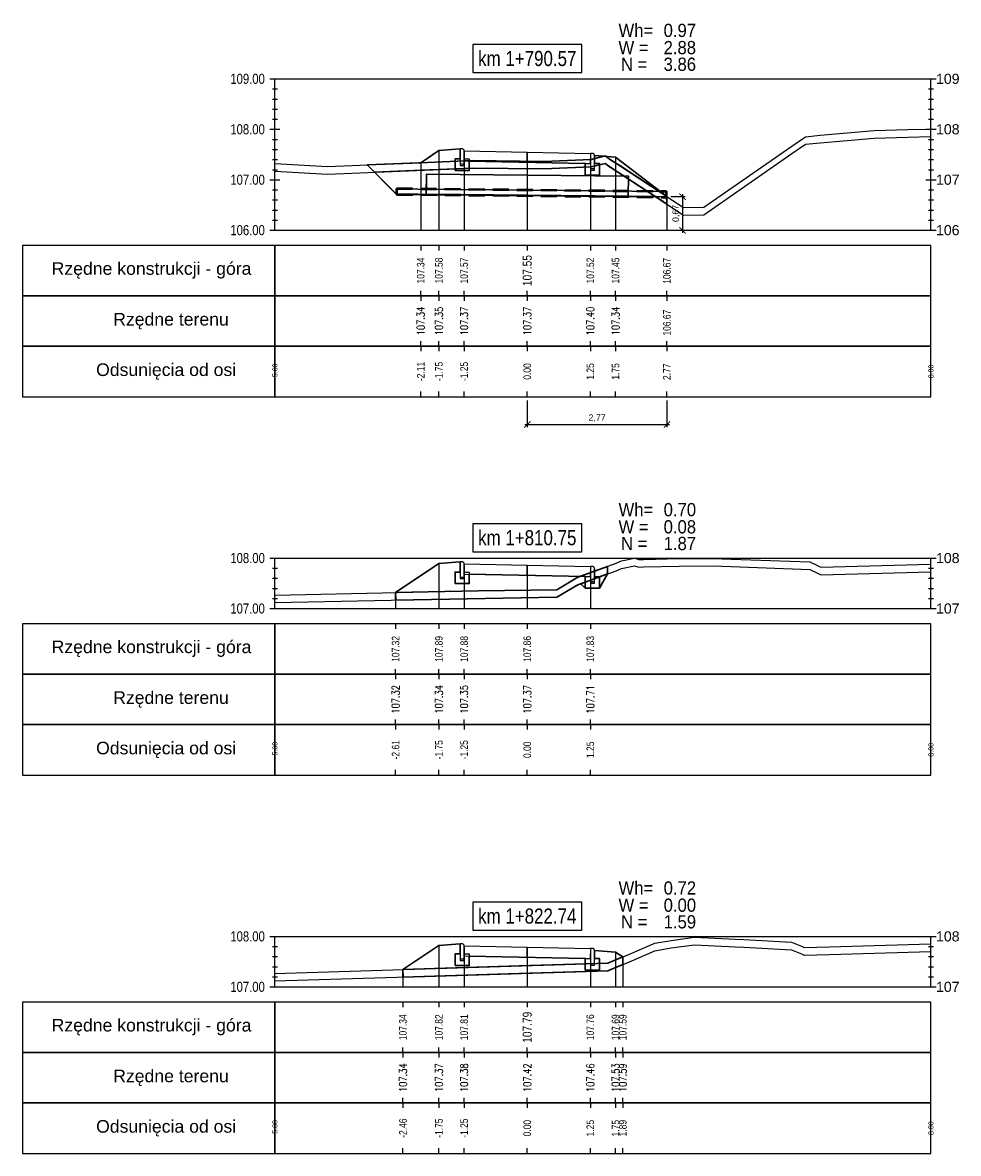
# Model space of a CAD drawing. Extents: x 7537626 to 7538805, y 5722894 to 5725486.
# Tile 104 of 105: x 7538723 to 7538742, y 5725458 to 5725481. Entities that reach past the tile are written whole.
import ezdxf

# ---------------------------------------------------------------- set-up
doc = ezdxf.new("R2010")
doc.units = 0
doc.header["$PDMODE"] = 35
doc.header["$PDSIZE"] = 0.3
doc.linetypes.add('HIDDEN', pattern=[9.525, 6.35, -3.175])
for name, color, linetype in [('C-DROGI-PROFILE', 7, 'Continuous'), ('C-DROGI-PROFILE-ETYKIETY', 7, 'Continuous'), ('C-DROGI-PRZEKROJE-ETYKIETY', 7, 'Continuous'), ('C-POPRZECZKA-przekrój', 2, 'Continuous'), ('C-POPRZECZKA-widok', 1, 'Continuous')]:
    doc.layers.add(name, color=color, linetype=linetype)
doc.layers.add('C-humus', color=7, linetype='Continuous', true_color=0x003df5)
doc.layers.add('C-Teren', color=7, linetype='Continuous', true_color=0x008521)
for name, color, linetype, lineweight, plot in [('D-1.pow. hum.', 7, 'Continuous', 30, False), ('D-2.wykop', 30, 'Continuous', 30, False), ('D-3.nasyp', 4, 'Continuous', 30, False)]:
    doc.layers.add(name, color=color, linetype=linetype, lineweight=lineweight, plot=plot)
doc.layers.add('D-roboty-ziemne-opis', color=2, linetype='Continuous', lineweight=30)
doc.layers.add('Pom-plan', color=4, linetype='Continuous', plot=False)
doc.styles.add('2mm08', font='arial.ttf', dxfattribs={"width": 0.8})
doc.styles.add('opis_50', font='arial.ttf', dxfattribs={"height": 0.125})
doc.styles.get("Standard").update_dxf_attribs({"font": 'arial.ttf'})
doc.dimstyles.new('OPIS_50', dxfattribs={"dimscale": 0.5, "dimtxt": 0.125, "dimasz": 0.25, "dimexe": 0.1, "dimexo": 0.15, "dimgap": 0.1, "dimtad": 1, "dimzin": 0, "dimtxsty": 'opis_50', "dimblk": 'ARCHTICK', "dimcen": 0.15, "dimdle": 0.1, "dimaunit": 2, "dimadec": 4, "dimazin": 0, "dimtfac": 1, "dimtmove": 0, "dimatfit": 3, "dimfxl": 1, "dimarcsym": 0})

# ---------------------------------------------------------------- blocks, each defined once
blk = doc.blocks.new('geokrata')
at = {"layer": 'C-POPRZECZKA-przekrój', "color": 172, "linetype": 'HIDDEN', "lineweight": 50, "ltscale": 0.05, "true_color": 0x0000cc}
for p, q in [((7538464.885, 5725469.743), (7538470.234, 5725469.689)), ((7538464.887, 5725469.627), (7538470.233, 5725469.573))]:
    blk.add_line(p, q, dxfattribs=at)
at = {"layer": 'C-POPRZECZKA-przekrój', "color": 98, "linetype": 'Continuous', "lineweight": 30, "true_color": 0x006100}
for p, q in [((7538464.892, 5725469.735), (7538465.726, 5725469.726)), ((7538464.893, 5725469.635), (7538465.725, 5725469.626)), ((7538469.225, 5725469.591), (7538470.225, 5725469.581))]:
    blk.add_line(p, q, dxfattribs=at)
for points in [[(7538467.479, 5725470.009), (7538465.479, 5725470.029), (7538465.475, 5725469.629), (7538469.475, 5725469.589), (7538469.479, 5725469.989), (7538467.479, 5725470.009), (7538465.479, 5725470.029), (7538465.476, 5725469.729), (7538470.226, 5725469.681)], [(7538464.892, 5725469.735), (7538464.893, 5725469.635)], [(7538470.225, 5725469.581), (7538470.226, 5725469.681)]]:
    blk.add_lwpolyline(points, dxfattribs=at)
at = {"layer": 'C-POPRZECZKA-przekrój', "color": 172, "linetype": 'HIDDEN', "lineweight": 50, "ltscale": 0.05, "true_color": 0x0000cc}
for points in [[(7538464.885, 5725469.743), (7538464.887, 5725469.627)], [(7538470.233, 5725469.573), (7538470.234, 5725469.689)]]:
    blk.add_lwpolyline(points, dxfattribs=at)
blk = doc.blocks.new('_ArchTick')
at = {"color": 0, "linetype": 'ByBlock', "const_width": 0.15}
blk.add_lwpolyline([(-0.5, -0.5), (0.5, 0.5)], dxfattribs=at)
blk = doc.blocks.new('*D270')
at = {"layer": 'Defpoints', "color": 0, "transparency": 16777216}
for p in [(7538736.24, 5725477.376), (7538736.24, 5725476.709), (7538736.549, 5725476.709)]:
    blk.add_point(p, dxfattribs=at)
at = {"layer": 'Pom-plan', "color": 0, "lineweight": -2, "transparency": 16777216}
for p, q in [((7538736.315, 5725477.376), (7538736.599, 5725477.376)), ((7538736.549, 5725477.426), (7538736.549, 5725476.659)), ((7538736.315, 5725476.709), (7538736.599, 5725476.709))]:
    blk.add_line(p, q, dxfattribs=at)
at = {"layer": 'Pom-plan', "color": 0, "lineweight": -2, "transparency": 16777216, "xscale": 0.125, "yscale": 0.125, "zscale": 0.125}
for p, rotation in [((7538736.549, 5725477.376), 90), ((7538736.549, 5725476.709), 270)]:
    blk.add_blockref('_ArchTick', p, dxfattribs=dict(at, rotation=rotation))
at = {"layer": 'Pom-plan', "color": 0, "transparency": 16777216, "insert": (7538736.424, 5725477.042), "char_height": 0.125, "attachment_point": 5, "rotation": 90, "style": 'opis_50'}
blk.add_mtext('0,67', dxfattribs=at)
blk = doc.blocks.new('*D271')
at = {"layer": 'Defpoints', "color": 0, "transparency": 16777216}
for p in [(7538733.473, 5725473.409), (7538736.24, 5725473.409), (7538736.24, 5725472.858)]:
    blk.add_point(p, dxfattribs=at)
at = {"layer": 'Pom-plan', "color": 0, "lineweight": -2, "transparency": 16777216}
for p, q in [((7538733.473, 5725473.334), (7538733.473, 5725472.808)), ((7538736.24, 5725473.334), (7538736.24, 5725472.808)), ((7538733.423, 5725472.858), (7538736.29, 5725472.858))]:
    blk.add_line(p, q, dxfattribs=at)
at = {"layer": 'Pom-plan', "color": 0, "lineweight": -2, "transparency": 16777216, "xscale": 0.125, "yscale": 0.125, "zscale": 0.125, "rotation": 180}
blk.add_blockref('_ArchTick', (7538733.473, 5725472.858), dxfattribs=at)
at = {"layer": 'Pom-plan', "color": 0, "lineweight": -2, "transparency": 16777216, "xscale": 0.125, "yscale": 0.125, "zscale": 0.125}
blk.add_blockref('_ArchTick', (7538736.24, 5725472.858), dxfattribs=at)
at = {"layer": 'Pom-plan', "color": 0, "transparency": 16777216, "insert": (7538734.856, 5725472.983), "char_height": 0.125, "attachment_point": 5, "style": 'opis_50'}
blk.add_mtext('2,77', dxfattribs=at)

msp = doc.modelspace()

# ---------------------------------------------------------------- linework, layer by layer
at = {"layer": 'C-DROGI-PROFILE', "color": 7, "linetype": 'Continuous', "lineweight": -3}
for p, q in [((7538731.362, 5725476.409), (7538731.362, 5725476.309)), ((7538731.723, 5725476.409), (7538731.723, 5725476.309)), ((7538732.223, 5725476.409), (7538732.223, 5725476.309)), ((7538733.473, 5725476.409), (7538733.473, 5725476.309)), ((7538734.723, 5725476.409), (7538734.723, 5725476.309)), ((7538735.223, 5725476.409), (7538735.223, 5725476.309)), ((7538736.24, 5725476.409), (7538736.24, 5725476.309)), ((7538731.362, 5725475.409), (7538731.362, 5725475.509)), ((7538731.362, 5725475.409), (7538731.362, 5725475.309)), ((7538731.723, 5725475.409), (7538731.723, 5725475.509)), ((7538731.723, 5725475.409), (7538731.723, 5725475.309)), ((7538732.223, 5725475.409), (7538732.223, 5725475.509)), ((7538732.223, 5725475.409), (7538732.223, 5725475.309)), ((7538733.473, 5725475.409), (7538733.473, 5725475.509)), ((7538733.473, 5725475.409), (7538733.473, 5725475.309)), ((7538734.723, 5725475.409), (7538734.723, 5725475.509)), ((7538734.723, 5725475.409), (7538734.723, 5725475.309)), ((7538735.223, 5725475.409), (7538735.223, 5725475.509)), ((7538735.223, 5725475.409), (7538735.223, 5725475.309)), ((7538736.24, 5725475.409), (7538736.24, 5725475.509)), ((7538736.24, 5725475.409), (7538736.24, 5725475.309)), ((7538731.362, 5725474.409), (7538731.362, 5725474.509)), ((7538731.362, 5725474.409), (7538731.362, 5725474.309)), ((7538731.723, 5725474.409), (7538731.723, 5725474.509)), ((7538731.723, 5725474.409), (7538731.723, 5725474.309)), ((7538732.223, 5725474.409), (7538732.223, 5725474.509)), ((7538732.223, 5725474.409), (7538732.223, 5725474.309)), ((7538733.473, 5725474.409), (7538733.473, 5725474.509)), ((7538733.473, 5725474.409), (7538733.473, 5725474.309)), ((7538734.723, 5725474.409), (7538734.723, 5725474.509)), ((7538734.723, 5725474.409), (7538734.723, 5725474.309)), ((7538735.223, 5725474.409), (7538735.223, 5725474.509)), ((7538735.223, 5725474.409), (7538735.223, 5725474.309)), ((7538736.24, 5725474.409), (7538736.24, 5725474.509)), ((7538736.24, 5725474.409), (7538736.24, 5725474.309)), ((7538731.362, 5725473.409), (7538731.362, 5725473.509)), ((7538731.723, 5725473.409), (7538731.723, 5725473.509)), ((7538732.223, 5725473.409), (7538732.223, 5725473.509)), ((7538733.473, 5725473.409), (7538733.473, 5725473.509)), ((7538734.723, 5725473.409), (7538734.723, 5725473.509)), ((7538735.223, 5725473.409), (7538735.223, 5725473.509)), ((7538736.24, 5725473.409), (7538736.24, 5725473.509)), ((7538730.865, 5725468.909), (7538730.865, 5725468.809)), ((7538731.723, 5725468.909), (7538731.723, 5725468.809)), ((7538732.223, 5725468.909), (7538732.223, 5725468.809)), ((7538733.473, 5725468.909), (7538733.473, 5725468.809)), ((7538734.723, 5725468.909), (7538734.723, 5725468.809)), ((7538730.865, 5725467.909), (7538730.865, 5725468.009)), ((7538730.865, 5725467.909), (7538730.865, 5725467.809)), ((7538731.723, 5725467.909), (7538731.723, 5725468.009)), ((7538731.723, 5725467.909), (7538731.723, 5725467.809)), ((7538732.223, 5725467.909), (7538732.223, 5725468.009)), ((7538732.223, 5725467.909), (7538732.223, 5725467.809)), ((7538733.473, 5725467.909), (7538733.473, 5725468.009)), ((7538733.473, 5725467.909), (7538733.473, 5725467.809)), ((7538734.723, 5725467.909), (7538734.723, 5725468.009)), ((7538734.723, 5725467.909), (7538734.723, 5725467.809)), ((7538730.865, 5725466.909), (7538730.865, 5725467.009)), ((7538731.723, 5725466.909), (7538731.723, 5725467.009)), ((7538732.223, 5725466.909), (7538732.223, 5725467.009)), ((7538733.473, 5725466.909), (7538733.473, 5725467.009)), ((7538734.723, 5725466.909), (7538734.723, 5725467.009)), ((7538730.865, 5725466.909), (7538730.865, 5725466.809)), ((7538731.723, 5725466.909), (7538731.723, 5725466.809)), ((7538732.223, 5725466.909), (7538732.223, 5725466.809)), ((7538733.473, 5725466.909), (7538733.473, 5725466.809)), ((7538734.723, 5725466.909), (7538734.723, 5725466.809)), ((7538730.865, 5725465.909), (7538730.865, 5725466.009)), ((7538731.723, 5725465.909), (7538731.723, 5725466.009)), ((7538732.223, 5725465.909), (7538732.223, 5725466.009)), ((7538733.473, 5725465.909), (7538733.473, 5725466.009)), ((7538734.723, 5725465.909), (7538734.723, 5725466.009)), ((7538731.01, 5725461.409), (7538731.01, 5725461.309)), ((7538731.723, 5725461.409), (7538731.723, 5725461.309)), ((7538732.223, 5725461.409), (7538732.223, 5725461.309)), ((7538733.473, 5725461.409), (7538733.473, 5725461.309)), ((7538734.723, 5725461.409), (7538734.723, 5725461.309)), ((7538735.223, 5725461.409), (7538735.223, 5725461.309)), ((7538735.367, 5725461.409), (7538735.367, 5725461.309)), ((7538731.01, 5725460.409), (7538731.01, 5725460.509)), ((7538731.723, 5725460.409), (7538731.723, 5725460.509)), ((7538732.223, 5725460.409), (7538732.223, 5725460.509)), ((7538733.473, 5725460.409), (7538733.473, 5725460.509)), ((7538734.723, 5725460.409), (7538734.723, 5725460.509)), ((7538735.223, 5725460.409), (7538735.223, 5725460.509)), ((7538735.367, 5725460.409), (7538735.367, 5725460.509)), ((7538731.01, 5725460.409), (7538731.01, 5725460.309)), ((7538731.723, 5725460.409), (7538731.723, 5725460.309)), ((7538732.223, 5725460.409), (7538732.223, 5725460.309)), ((7538733.473, 5725460.409), (7538733.473, 5725460.309)), ((7538734.723, 5725460.409), (7538734.723, 5725460.309)), ((7538735.223, 5725460.409), (7538735.223, 5725460.309)), ((7538735.367, 5725460.409), (7538735.367, 5725460.309)), ((7538731.01, 5725459.409), (7538731.01, 5725459.509)), ((7538731.01, 5725459.409), (7538731.01, 5725459.309)), ((7538731.723, 5725459.409), (7538731.723, 5725459.509)), ((7538731.723, 5725459.409), (7538731.723, 5725459.309)), ((7538732.223, 5725459.409), (7538732.223, 5725459.509)), ((7538732.223, 5725459.409), (7538732.223, 5725459.309)), ((7538733.473, 5725459.409), (7538733.473, 5725459.509)), ((7538733.473, 5725459.409), (7538733.473, 5725459.309)), ((7538734.723, 5725459.409), (7538734.723, 5725459.509)), ((7538734.723, 5725459.409), (7538734.723, 5725459.309)), ((7538735.223, 5725459.409), (7538735.223, 5725459.509)), ((7538735.223, 5725459.409), (7538735.223, 5725459.309)), ((7538735.367, 5725459.409), (7538735.367, 5725459.509)), ((7538735.367, 5725459.409), (7538735.367, 5725459.309)), ((7538731.01, 5725458.409), (7538731.01, 5725458.509)), ((7538731.723, 5725458.409), (7538731.723, 5725458.509)), ((7538732.223, 5725458.409), (7538732.223, 5725458.509)), ((7538733.473, 5725458.409), (7538733.473, 5725458.509)), ((7538734.723, 5725458.409), (7538734.723, 5725458.509)), ((7538735.223, 5725458.409), (7538735.223, 5725458.509)), ((7538735.367, 5725458.409), (7538735.367, 5725458.509))]:
    msp.add_line(p, q, dxfattribs=at)
at = {"layer": 'C-DROGI-PROFILE', "color": 1, "linetype": 'Continuous', "lineweight": -3}
for points in [[(7538728.473, 5725475.409), (7538728.473, 5725476.409), (7538723.473, 5725476.409), (7538723.473, 5725475.409)], [(7538728.473, 5725475.409), (7538741.473, 5725475.409), (7538741.473, 5725476.409), (7538728.473, 5725476.409)], [(7538728.473, 5725474.409), (7538728.473, 5725475.409), (7538723.473, 5725475.409), (7538723.473, 5725474.409)], [(7538728.473, 5725474.409), (7538741.473, 5725474.409), (7538741.473, 5725475.409), (7538728.473, 5725475.409)], [(7538728.473, 5725473.409), (7538728.473, 5725474.409), (7538723.473, 5725474.409), (7538723.473, 5725473.409)], [(7538728.473, 5725473.409), (7538741.473, 5725473.409), (7538741.473, 5725474.409), (7538728.473, 5725474.409)], [(7538728.473, 5725467.909), (7538728.473, 5725468.909), (7538723.473, 5725468.909), (7538723.473, 5725467.909)], [(7538728.473, 5725467.909), (7538741.473, 5725467.909), (7538741.473, 5725468.909), (7538728.473, 5725468.909)], [(7538728.473, 5725466.909), (7538728.473, 5725467.909), (7538723.473, 5725467.909), (7538723.473, 5725466.909)], [(7538728.473, 5725466.909), (7538741.473, 5725466.909), (7538741.473, 5725467.909), (7538728.473, 5725467.909)], [(7538728.473, 5725465.909), (7538728.473, 5725466.909), (7538723.473, 5725466.909), (7538723.473, 5725465.909)], [(7538728.473, 5725465.909), (7538741.473, 5725465.909), (7538741.473, 5725466.909), (7538728.473, 5725466.909)], [(7538728.473, 5725460.409), (7538728.473, 5725461.409), (7538723.473, 5725461.409), (7538723.473, 5725460.409)], [(7538728.473, 5725460.409), (7538741.473, 5725460.409), (7538741.473, 5725461.409), (7538728.473, 5725461.409)], [(7538728.473, 5725459.409), (7538728.473, 5725460.409), (7538723.473, 5725460.409), (7538723.473, 5725459.409)], [(7538728.473, 5725459.409), (7538741.473, 5725459.409), (7538741.473, 5725460.409), (7538728.473, 5725460.409)], [(7538728.473, 5725458.409), (7538728.473, 5725459.409), (7538723.473, 5725459.409), (7538723.473, 5725458.409)], [(7538728.473, 5725458.409), (7538741.473, 5725458.409), (7538741.473, 5725459.409), (7538728.473, 5725459.409)]]:
    msp.add_3dface(points, dxfattribs=at)
at = {"layer": 'C-DROGI-PRZEKROJE-ETYKIETY', "color": 1, "linetype": 'Continuous', "lineweight": -3}
for p, q in [((7538731.723, 5725478.288), (7538731.723, 5725476.709)), ((7538732.223, 5725478.282), (7538732.223, 5725476.709)), ((7538733.473, 5725478.257), (7538733.473, 5725476.709)), ((7538734.723, 5725478.232), (7538734.723, 5725476.709)), ((7538731.362, 5725478.048), (7538731.362, 5725476.709)), ((7538735.223, 5725478.158), (7538735.223, 5725476.709)), ((7538731.723, 5725470.1), (7538731.723, 5725469.209)), ((7538732.223, 5725470.093), (7538732.223, 5725469.209)), ((7538733.473, 5725470.068), (7538733.473, 5725469.209)), ((7538734.723, 5725470.043), (7538734.723, 5725469.209)), ((7538730.865, 5725469.528), (7538730.865, 5725469.209)), ((7538731.723, 5725462.529), (7538731.723, 5725461.709)), ((7538732.223, 5725462.523), (7538732.223, 5725461.709)), ((7538733.473, 5725462.498), (7538733.473, 5725461.709)), ((7538734.723, 5725462.473), (7538734.723, 5725461.709)), ((7538735.223, 5725462.399), (7538735.223, 5725461.709)), ((7538735.367, 5725462.304), (7538735.367, 5725461.709)), ((7538731.01, 5725462.054), (7538731.01, 5725461.709))]:
    msp.add_line(p, q, dxfattribs=at)
at = {"layer": 'C-humus'}
for p, q in [((7538738.984, 5725478.413), (7538739.276, 5725478.441)), ((7538739.276, 5725478.441), (7538740.348, 5725478.533)), ((7538740.348, 5725478.533), (7538741.017, 5725478.555)), ((7538741.017, 5725478.555), (7538741.473, 5725478.564)), ((7538736.969, 5725477.014), (7538738.718, 5725478.227)), ((7538738.718, 5725478.227), (7538738.984, 5725478.413)), ((7538734.741, 5725477.964), (7538735.02, 5725478.031)), ((7538735.02, 5725478.031), (7538735.125, 5725477.954)), ((7538728.473, 5725477.88), (7538729.512, 5725477.823)), ((7538729.512, 5725477.823), (7538732.401, 5725477.94)), ((7538732.401, 5725477.94), (7538733.804, 5725477.923)), ((7538733.804, 5725477.923), (7538734.741, 5725477.964)), ((7538735.125, 5725477.954), (7538735.263, 5725477.871)), ((7538735.263, 5725477.871), (7538736.567, 5725477.01)), ((7538736.567, 5725477.01), (7538736.969, 5725477.014)), ((7538734.478, 5725469.678), (7538735.235, 5725469.959)), ((7538735.235, 5725469.959), (7538735.343, 5725470.004)), ((7538735.343, 5725470.004), (7538735.599, 5725470.059)), ((7538735.599, 5725470.059), (7538735.686, 5725470.029)), ((7538735.686, 5725470.029), (7538735.778, 5725470.034)), ((7538735.778, 5725470.034), (7538736.484, 5725470.049)), ((7538736.484, 5725470.049), (7538737.142, 5725470.054)), ((7538737.142, 5725470.054), (7538737.515, 5725470.041)), ((7538737.515, 5725470.041), (7538739.074, 5725469.985)), ((7538739.074, 5725469.985), (7538739.221, 5725469.913)), ((7538739.293, 5725469.88), (7538741.473, 5725469.939)), ((7538739.221, 5725469.913), (7538739.293, 5725469.88)), ((7538734.056, 5725469.433), (7538734.478, 5725469.678)), ((7538728.473, 5725469.326), (7538732.423, 5725469.411)), ((7538732.423, 5725469.411), (7538734.056, 5725469.433)), ((7538736.323, 5725462.481), (7538736.787, 5725462.545)), ((7538736.787, 5725462.545), (7538737.596, 5725462.503)), ((7538735.498, 5725462.209), (7538736, 5725462.424)), ((7538736, 5725462.424), (7538736.323, 5725462.481)), ((7538737.596, 5725462.503), (7538737.762, 5725462.496)), ((7538737.762, 5725462.496), (7538738.707, 5725462.445)), ((7538738.707, 5725462.445), (7538738.941, 5725462.35)), ((7538738.941, 5725462.35), (7538738.961, 5725462.341)), ((7538738.961, 5725462.341), (7538739.465, 5725462.354)), ((7538739.465, 5725462.354), (7538741.473, 5725462.413)), ((7538735.071, 5725462.028), (7538735.498, 5725462.209)), ((7538728.473, 5725461.826), (7538735.071, 5725462.028))]:
    msp.add_line(p, q, dxfattribs=at)
at = {"layer": 'C-POPRZECZKA-przekrój', "color": 2, "linetype": 'Continuous', "lineweight": -3}
for p, q in [((7538731.362, 5725478.048), (7538731.723, 5725478.288)), ((7538731.723, 5725478.288), (7538732.143, 5725478.322)), ((7538732.183, 5725478.322), (7538732.143, 5725478.322)), ((7538732.143, 5725478.322), (7538732.143, 5725477.992)), ((7538732.189, 5725478.322), (7538732.183, 5725478.322)), ((7538732.197, 5725478.32), (7538732.189, 5725478.322)), ((7538732.206, 5725478.315), (7538732.197, 5725478.32)), ((7538732.212, 5725478.31), (7538732.206, 5725478.315)), ((7538732.216, 5725478.305), (7538732.212, 5725478.31)), ((7538732.22, 5725478.298), (7538732.216, 5725478.305)), ((7538732.223, 5725478.289), (7538732.22, 5725478.298)), ((7538732.223, 5725478.282), (7538732.223, 5725478.289)), ((7538732.223, 5725478.282), (7538733.473, 5725478.257)), ((7538732.223, 5725478.282), (7538732.224, 5725478.082)), ((7538732.223, 5725477.992), (7538732.223, 5725478.282)), ((7538732.223, 5725478.282), (7538732.223, 5725478.122)), ((7538733.473, 5725478.057), (7538733.473, 5725478.257)), ((7538733.473, 5725478.257), (7538734.723, 5725478.232)), ((7538734.723, 5725478.232), (7538734.722, 5725478.032)), ((7538734.763, 5725478.232), (7538734.723, 5725478.232)), ((7538734.723, 5725478.232), (7538734.723, 5725477.902)), ((7538734.769, 5725478.232), (7538734.763, 5725478.232)), ((7538734.777, 5725478.23), (7538734.769, 5725478.232)), ((7538734.786, 5725478.225), (7538734.777, 5725478.23)), ((7538734.792, 5725478.22), (7538734.786, 5725478.225)), ((7538734.796, 5725478.215), (7538734.792, 5725478.22)), ((7538734.8, 5725478.208), (7538734.796, 5725478.215)), ((7538732.043, 5725477.892), (7538732.043, 5725478.122)), ((7538732.043, 5725478.122), (7538732.143, 5725478.122)), ((7538732.143, 5725478.122), (7538732.143, 5725478.022)), ((7538732.143, 5725478.022), (7538732.223, 5725478.022)), ((7538732.143, 5725477.992), (7538732.223, 5725477.992)), ((7538732.223, 5725478.122), (7538732.323, 5725478.122)), ((7538732.224, 5725478.082), (7538733.473, 5725478.057)), ((7538732.323, 5725478.122), (7538732.323, 5725477.892)), ((7538733.473, 5725478.057), (7538734.722, 5725478.032)), ((7538734.623, 5725477.802), (7538734.623, 5725478.032)), ((7538734.623, 5725478.032), (7538734.723, 5725478.032)), ((7538734.723, 5725478.032), (7538734.723, 5725477.932)), ((7538734.803, 5725478.199), (7538734.8, 5725478.208)), ((7538734.803, 5725478.192), (7538734.803, 5725478.199)), ((7538734.803, 5725477.902), (7538734.803, 5725478.192)), ((7538734.803, 5725478.192), (7538734.803, 5725478.032)), ((7538734.803, 5725478.192), (7538735.223, 5725478.158)), ((7538734.803, 5725478.032), (7538734.903, 5725478.032)), ((7538734.903, 5725478.032), (7538734.903, 5725477.802)), ((7538735.223, 5725478.158), (7538736.251, 5725477.368)), ((7538732.323, 5725477.892), (7538732.043, 5725477.892)), ((7538734.903, 5725477.802), (7538734.623, 5725477.802)), ((7538734.723, 5725477.932), (7538734.803, 5725477.932)), ((7538734.723, 5725477.902), (7538734.803, 5725477.902)), ((7538730.865, 5725469.528), (7538731.723, 5725470.1)), ((7538731.723, 5725470.1), (7538732.143, 5725470.133)), ((7538732.043, 5725469.703), (7538732.043, 5725469.933)), ((7538732.043, 5725469.933), (7538732.143, 5725469.933)), ((7538732.183, 5725470.133), (7538732.143, 5725470.133)), ((7538732.143, 5725470.133), (7538732.143, 5725469.803)), ((7538732.143, 5725469.933), (7538732.143, 5725469.833)), ((7538732.189, 5725470.133), (7538732.183, 5725470.133)), ((7538732.197, 5725470.131), (7538732.189, 5725470.133)), ((7538732.206, 5725470.127), (7538732.197, 5725470.131)), ((7538732.212, 5725470.122), (7538732.206, 5725470.127)), ((7538732.216, 5725470.116), (7538732.212, 5725470.122)), ((7538732.22, 5725470.109), (7538732.216, 5725470.116)), ((7538732.223, 5725470.101), (7538732.22, 5725470.109)), ((7538732.223, 5725470.093), (7538732.223, 5725470.101)), ((7538732.223, 5725470.093), (7538733.473, 5725470.068)), ((7538732.223, 5725470.093), (7538732.224, 5725469.893)), ((7538732.223, 5725469.803), (7538732.223, 5725470.093)), ((7538732.223, 5725470.093), (7538732.223, 5725469.933)), ((7538732.223, 5725469.933), (7538732.323, 5725469.933)), ((7538732.323, 5725469.933), (7538732.323, 5725469.703)), ((7538733.473, 5725469.868), (7538733.473, 5725470.068)), ((7538733.473, 5725470.068), (7538734.723, 5725470.043)), ((7538734.723, 5725470.043), (7538734.722, 5725469.843)), ((7538734.763, 5725470.043), (7538734.723, 5725470.043)), ((7538734.723, 5725470.043), (7538734.723, 5725469.713)), ((7538734.769, 5725470.043), (7538734.763, 5725470.043)), ((7538734.777, 5725470.041), (7538734.769, 5725470.043)), ((7538734.786, 5725470.037), (7538734.777, 5725470.041)), ((7538734.792, 5725470.032), (7538734.786, 5725470.037)), ((7538734.796, 5725470.026), (7538734.792, 5725470.032)), ((7538734.8, 5725470.019), (7538734.796, 5725470.026)), ((7538734.803, 5725470.011), (7538734.8, 5725470.019)), ((7538734.803, 5725470.003), (7538734.803, 5725470.011)), ((7538734.803, 5725469.713), (7538734.803, 5725470.003)), ((7538734.803, 5725470.003), (7538734.803, 5725469.843)), ((7538732.323, 5725469.703), (7538732.043, 5725469.703)), ((7538732.143, 5725469.833), (7538732.223, 5725469.833)), ((7538732.143, 5725469.803), (7538732.223, 5725469.803)), ((7538732.224, 5725469.893), (7538733.473, 5725469.868)), ((7538733.473, 5725469.868), (7538734.722, 5725469.843)), ((7538734.623, 5725469.613), (7538734.623, 5725469.843)), ((7538734.623, 5725469.843), (7538734.723, 5725469.843)), ((7538734.723, 5725469.843), (7538734.723, 5725469.743)), ((7538734.723, 5725469.743), (7538734.803, 5725469.743)), ((7538734.723, 5725469.713), (7538734.803, 5725469.713)), ((7538734.803, 5725469.843), (7538734.903, 5725469.843)), ((7538734.903, 5725469.843), (7538734.903, 5725469.613)), ((7538734.903, 5725469.613), (7538734.623, 5725469.613)), ((7538731.01, 5725462.054), (7538731.723, 5725462.529)), ((7538731.723, 5725462.529), (7538732.143, 5725462.563)), ((7538732.183, 5725462.563), (7538732.143, 5725462.563)), ((7538732.143, 5725462.563), (7538732.143, 5725462.233)), ((7538732.189, 5725462.562), (7538732.183, 5725462.563)), ((7538732.197, 5725462.56), (7538732.189, 5725462.562)), ((7538732.206, 5725462.556), (7538732.197, 5725462.56)), ((7538732.212, 5725462.551), (7538732.206, 5725462.556)), ((7538732.216, 5725462.546), (7538732.212, 5725462.551)), ((7538732.22, 5725462.538), (7538732.216, 5725462.546)), ((7538732.223, 5725462.53), (7538732.22, 5725462.538)), ((7538732.223, 5725462.523), (7538732.223, 5725462.53)), ((7538732.223, 5725462.523), (7538733.473, 5725462.498)), ((7538732.223, 5725462.523), (7538732.224, 5725462.323)), ((7538732.223, 5725462.233), (7538732.223, 5725462.523)), ((7538732.223, 5725462.523), (7538732.223, 5725462.363)), ((7538732.043, 5725462.133), (7538732.043, 5725462.363)), ((7538732.043, 5725462.363), (7538732.143, 5725462.363)), ((7538732.143, 5725462.363), (7538732.143, 5725462.263)), ((7538732.223, 5725462.363), (7538732.323, 5725462.363)), ((7538732.224, 5725462.323), (7538733.473, 5725462.298)), ((7538732.323, 5725462.363), (7538732.323, 5725462.133)), ((7538733.473, 5725462.298), (7538733.473, 5725462.498)), ((7538733.473, 5725462.498), (7538734.723, 5725462.473)), ((7538733.473, 5725462.298), (7538734.722, 5725462.273)), ((7538734.723, 5725462.473), (7538734.722, 5725462.273)), ((7538734.763, 5725462.473), (7538734.723, 5725462.473)), ((7538734.723, 5725462.473), (7538734.723, 5725462.143)), ((7538734.769, 5725462.472), (7538734.763, 5725462.473)), ((7538734.777, 5725462.47), (7538734.769, 5725462.472)), ((7538734.786, 5725462.466), (7538734.777, 5725462.47)), ((7538734.792, 5725462.461), (7538734.786, 5725462.466)), ((7538734.796, 5725462.456), (7538734.792, 5725462.461)), ((7538734.8, 5725462.448), (7538734.796, 5725462.456)), ((7538734.803, 5725462.44), (7538734.8, 5725462.448)), ((7538734.803, 5725462.433), (7538734.803, 5725462.44)), ((7538734.803, 5725462.143), (7538734.803, 5725462.433)), ((7538734.803, 5725462.433), (7538734.803, 5725462.273)), ((7538734.803, 5725462.433), (7538735.223, 5725462.399)), ((7538735.223, 5725462.399), (7538735.367, 5725462.304)), ((7538732.323, 5725462.133), (7538732.043, 5725462.133)), ((7538732.143, 5725462.263), (7538732.223, 5725462.263)), ((7538732.143, 5725462.233), (7538732.223, 5725462.233)), ((7538734.623, 5725462.043), (7538734.623, 5725462.273)), ((7538734.623, 5725462.273), (7538734.723, 5725462.273)), ((7538734.723, 5725462.273), (7538734.723, 5725462.173)), ((7538734.723, 5725462.173), (7538734.803, 5725462.173)), ((7538734.723, 5725462.143), (7538734.803, 5725462.143)), ((7538734.803, 5725462.273), (7538734.903, 5725462.273)), ((7538734.903, 5725462.273), (7538734.903, 5725462.043)), ((7538734.903, 5725462.043), (7538734.623, 5725462.043))]:
    msp.add_line(p, q, dxfattribs=at)
at = {"layer": 'C-POPRZECZKA-przekrój'}
for points in [[(7538730.3, 5725478.005), (7538731.362, 5725478.048)], [(7538730.885, 5725477.42), (7538730.3, 5725478.005)], [(7538736.24, 5725477.377), (7538736.24, 5725476.709)]]:
    msp.add_lwpolyline(points, dxfattribs=at)
at = {"layer": 'C-POPRZECZKA-widok', "color": 1, "linetype": 'Continuous', "lineweight": -3}
for p, q in [((7538728.373, 5725479.709), (7538741.573, 5725479.709)), ((7538728.473, 5725476.709), (7538728.473, 5725479.709)), ((7538741.473, 5725476.709), (7538741.473, 5725479.709)), ((7538728.423, 5725479.509), (7538728.523, 5725479.509)), ((7538741.423, 5725479.509), (7538741.523, 5725479.509)), ((7538728.423, 5725479.309), (7538728.523, 5725479.309)), ((7538728.423, 5725479.109), (7538728.523, 5725479.109)), ((7538741.423, 5725479.309), (7538741.523, 5725479.309)), ((7538741.423, 5725479.109), (7538741.523, 5725479.109)), ((7538728.423, 5725478.909), (7538728.523, 5725478.909)), ((7538741.423, 5725478.909), (7538741.523, 5725478.909)), ((7538728.373, 5725478.709), (7538728.573, 5725478.709)), ((7538728.423, 5725478.709), (7538728.523, 5725478.709)), ((7538741.373, 5725478.709), (7538741.573, 5725478.709)), ((7538741.423, 5725478.709), (7538741.523, 5725478.709)), ((7538728.423, 5725478.509), (7538728.523, 5725478.509)), ((7538741.423, 5725478.509), (7538741.523, 5725478.509)), ((7538728.423, 5725478.309), (7538728.523, 5725478.309)), ((7538741.423, 5725478.309), (7538741.523, 5725478.309)), ((7538728.423, 5725478.109), (7538728.523, 5725478.109)), ((7538741.423, 5725478.109), (7538741.523, 5725478.109)), ((7538728.423, 5725477.909), (7538728.523, 5725477.909)), ((7538741.423, 5725477.909), (7538741.523, 5725477.909)), ((7538728.373, 5725477.709), (7538728.573, 5725477.709)), ((7538728.423, 5725477.709), (7538728.523, 5725477.709)), ((7538741.373, 5725477.709), (7538741.573, 5725477.709)), ((7538741.423, 5725477.709), (7538741.523, 5725477.709)), ((7538728.423, 5725477.509), (7538728.523, 5725477.509)), ((7538741.423, 5725477.509), (7538741.523, 5725477.509)), ((7538728.423, 5725477.309), (7538728.523, 5725477.309)), ((7538728.423, 5725477.109), (7538728.523, 5725477.109)), ((7538741.423, 5725477.309), (7538741.523, 5725477.309)), ((7538741.423, 5725477.109), (7538741.523, 5725477.109)), ((7538728.423, 5725476.909), (7538728.523, 5725476.909)), ((7538741.423, 5725476.909), (7538741.523, 5725476.909)), ((7538728.373, 5725476.709), (7538741.573, 5725476.709)), ((7538728.373, 5725470.209), (7538741.573, 5725470.209)), ((7538728.473, 5725469.209), (7538728.473, 5725470.209)), ((7538741.473, 5725469.209), (7538741.473, 5725470.209)), ((7538728.423, 5725470.009), (7538728.523, 5725470.009)), ((7538741.423, 5725470.009), (7538741.523, 5725470.009)), ((7538728.423, 5725469.809), (7538728.523, 5725469.809)), ((7538741.423, 5725469.809), (7538741.523, 5725469.809)), ((7538728.423, 5725469.609), (7538728.523, 5725469.609)), ((7538741.423, 5725469.609), (7538741.523, 5725469.609)), ((7538728.423, 5725469.409), (7538728.523, 5725469.409)), ((7538741.423, 5725469.409), (7538741.523, 5725469.409)), ((7538728.373, 5725469.209), (7538741.573, 5725469.209)), ((7538728.373, 5725462.709), (7538741.573, 5725462.709)), ((7538728.473, 5725461.709), (7538728.473, 5725462.709)), ((7538741.473, 5725461.709), (7538741.473, 5725462.709)), ((7538728.423, 5725462.509), (7538728.523, 5725462.509)), ((7538728.423, 5725462.309), (7538728.523, 5725462.309)), ((7538741.423, 5725462.509), (7538741.523, 5725462.509)), ((7538741.423, 5725462.309), (7538741.523, 5725462.309)), ((7538728.423, 5725462.109), (7538728.523, 5725462.109)), ((7538741.423, 5725462.109), (7538741.523, 5725462.109)), ((7538728.423, 5725461.909), (7538728.523, 5725461.909)), ((7538741.423, 5725461.909), (7538741.523, 5725461.909)), ((7538728.373, 5725461.709), (7538741.573, 5725461.709))]:
    msp.add_line(p, q, dxfattribs=at)
at = {"layer": 'C-POPRZECZKA-widok', "color": 3, "linetype": 'Continuous', "lineweight": -3}
for points in [[(7538732.393, 5725479.834), (7538734.553, 5725479.834), (7538734.553, 5725480.39), (7538732.393, 5725480.39)], [(7538732.392, 5725470.334), (7538734.554, 5725470.334), (7538734.554, 5725470.89), (7538732.392, 5725470.89)], [(7538732.394, 5725462.834), (7538734.553, 5725462.834), (7538734.553, 5725463.39), (7538732.394, 5725463.39)]]:
    msp.add_3dface(points, dxfattribs=at)
at = {"layer": 'C-Teren'}
for p, q in [((7538739.276, 5725478.591), (7538740.348, 5725478.683)), ((7538740.348, 5725478.683), (7538741.017, 5725478.705)), ((7538741.017, 5725478.705), (7538741.473, 5725478.714)), ((7538738.718, 5725478.377), (7538738.984, 5725478.563)), ((7538738.984, 5725478.563), (7538739.276, 5725478.591)), ((7538736.969, 5725477.164), (7538738.718, 5725478.377)), ((7538728.473, 5725478.03), (7538729.512, 5725477.973)), ((7538729.512, 5725477.973), (7538732.401, 5725478.09)), ((7538732.401, 5725478.09), (7538733.804, 5725478.073)), ((7538733.804, 5725478.073), (7538734.741, 5725478.114)), ((7538734.741, 5725478.114), (7538735.02, 5725478.181)), ((7538735.02, 5725478.181), (7538735.125, 5725478.104)), ((7538735.125, 5725478.104), (7538735.263, 5725478.021)), ((7538735.263, 5725478.021), (7538736.567, 5725477.16)), ((7538736.567, 5725477.16), (7538736.969, 5725477.164)), ((7538735.235, 5725470.109), (7538735.343, 5725470.154)), ((7538735.343, 5725470.154), (7538735.599, 5725470.209)), ((7538735.599, 5725470.209), (7538735.686, 5725470.179)), ((7538735.686, 5725470.179), (7538735.778, 5725470.184)), ((7538735.778, 5725470.184), (7538736.484, 5725470.199)), ((7538736.484, 5725470.199), (7538737.142, 5725470.204)), ((7538737.142, 5725470.204), (7538737.515, 5725470.191)), ((7538737.515, 5725470.191), (7538739.074, 5725470.135)), ((7538734.478, 5725469.828), (7538735.235, 5725470.109)), ((7538739.074, 5725470.135), (7538739.221, 5725470.063)), ((7538739.221, 5725470.063), (7538739.293, 5725470.03)), ((7538739.293, 5725470.03), (7538741.473, 5725470.089)), ((7538734.056, 5725469.583), (7538734.478, 5725469.828)), ((7538728.473, 5725469.476), (7538732.423, 5725469.561)), ((7538732.423, 5725469.561), (7538734.056, 5725469.583)), ((7538735.498, 5725462.359), (7538736, 5725462.574)), ((7538736, 5725462.574), (7538736.323, 5725462.631)), ((7538736.323, 5725462.631), (7538736.787, 5725462.695)), ((7538736.787, 5725462.695), (7538737.596, 5725462.653)), ((7538737.596, 5725462.653), (7538737.762, 5725462.646)), ((7538737.762, 5725462.646), (7538738.707, 5725462.595)), ((7538738.707, 5725462.595), (7538738.941, 5725462.5)), ((7538739.465, 5725462.504), (7538741.473, 5725462.563)), ((7538735.071, 5725462.178), (7538735.498, 5725462.359)), ((7538738.941, 5725462.5), (7538738.961, 5725462.491)), ((7538738.961, 5725462.491), (7538739.465, 5725462.504)), ((7538728.473, 5725461.976), (7538735.071, 5725462.178))]:
    msp.add_line(p, q, dxfattribs=at)
at = {"layer": 'D-1.pow. hum.'}
for points in [[(7538730.3, 5725478.005), (7538730.444, 5725477.861), (7538731.543, 5725477.905), (7538732.393, 5725477.939), (7538733.804, 5725477.923), (7538734.741, 5725477.964), (7538735.02, 5725478.031), (7538735.13, 5725477.951), (7538736.24, 5725477.226), (7538736.24, 5725477.376), (7538735.306, 5725477.992), (7538735.125, 5725478.104), (7538735.02, 5725478.181), (7538734.741, 5725478.114), (7538733.804, 5725478.073), (7538732.385, 5725478.089), (7538731.495, 5725478.053), (7538730.3, 5725478.005)], [(7538730.865, 5725469.528), (7538730.865, 5725469.378), (7538734.056, 5725469.433), (7538734.478, 5725469.678), (7538734.944, 5725469.851), (7538735.044, 5725469.888), (7538735.062, 5725469.895), (7538735.064, 5725470.045), (7538734.478, 5725469.828), (7538734.056, 5725469.583), (7538732.507, 5725469.563), (7538731.511, 5725469.542), (7538730.865, 5725469.528)], [(7538731.01, 5725462.054), (7538731.01, 5725461.904), (7538733.096, 5725461.968), (7538735.071, 5725462.028), (7538735.367, 5725462.154), (7538735.367, 5725462.304), (7538735.071, 5725462.178), (7538734.417, 5725462.158), (7538733.527, 5725462.131), (7538731.01, 5725462.054)]]:
    msp.add_lwpolyline(points, dxfattribs=at)
at = {"layer": 'D-2.wykop'}
for points in [[(7538730.444, 5725477.861), (7538730.885, 5725477.42), (7538736.023, 5725477.369), (7538735.13, 5725477.951), (7538735.02, 5725478.031), (7538734.741, 5725477.964), (7538733.804, 5725477.923), (7538732.393, 5725477.939), (7538730.444, 5725477.861)], [(7538734.537, 5725469.7), (7538734.623, 5725469.613), (7538734.903, 5725469.613), (7538735.062, 5725469.895), (7538734.537, 5725469.7)]]:
    msp.add_lwpolyline(points, dxfattribs=at)
at = {"layer": 'D-3.nasyp'}
for points in [[(7538732.043, 5725477.892), (7538732.043, 5725478.122), (7538732.143, 5725478.122), (7538732.143, 5725478.322), (7538731.723, 5725478.288), (7538731.362, 5725478.048), (7538730.3, 5725478.005), (7538730.891, 5725477.414), (7538736.021, 5725477.376), (7538736.24, 5725477.226), (7538736.232, 5725477.383), (7538735.223, 5725478.158), (7538734.803, 5725478.192), (7538734.803, 5725478.032), (7538734.903, 5725478.032), (7538734.903, 5725477.802), (7538734.623, 5725477.802), (7538734.623, 5725478.032), (7538732.323, 5725478.08), (7538732.323, 5725477.892), (7538732.043, 5725477.892)], [(7538732.043, 5725469.703), (7538732.043, 5725469.933), (7538732.143, 5725469.933), (7538732.143, 5725470.132), (7538731.723, 5725470.1), (7538730.865, 5725469.528), (7538730.868, 5725469.378), (7538734.056, 5725469.433), (7538734.478, 5725469.678), (7538734.537, 5725469.7), (7538734.623, 5725469.613), (7538734.623, 5725469.845), (7538732.323, 5725469.891), (7538732.323, 5725469.703), (7538732.043, 5725469.703)], [(7538734.803, 5725469.949), (7538734.803, 5725469.841), (7538734.903, 5725469.841), (7538734.903, 5725469.613), (7538735.062, 5725469.895), (7538735.064, 5725470.045), (7538734.803, 5725469.949)], [(7538732.043, 5725462.133), (7538732.043, 5725462.363), (7538732.143, 5725462.363), (7538732.143, 5725462.563), (7538731.723, 5725462.529), (7538731.01, 5725462.054), (7538731.014, 5725461.904), (7538735.071, 5725462.028), (7538735.367, 5725462.154), (7538735.367, 5725462.304), (7538735.223, 5725462.399), (7538734.803, 5725462.433), (7538734.803, 5725462.273), (7538734.903, 5725462.273), (7538734.903, 5725462.043), (7538734.623, 5725462.043), (7538734.623, 5725462.273), (7538732.323, 5725462.321), (7538732.323, 5725462.133), (7538732.043, 5725462.133)]]:
    msp.add_lwpolyline(points, dxfattribs=at)

# ---------------------------------------------------------------- block references
at = {"layer": 'C-POPRZECZKA-przekrój'}
msp.add_blockref('geokrata', (265.998, 7.793), dxfattribs=at)

# ---------------------------------------------------------------- texts
at = {"layer": 'C-DROGI-PROFILE', "color": 2}
for s, p in [('Rzędne konstrukcji - góra', (7538724.048, 5725475.825)), ('Rzędne terenu', (7538725.268, 5725474.819)), ('Odsunięcia od osi', (7538724.929, 5725473.819)), ('Rzędne konstrukcji - góra', (7538724.048, 5725468.325)), ('Rzędne terenu', (7538725.268, 5725467.319)), ('Odsunięcia od osi', (7538724.929, 5725466.319)), ('Rzędne konstrukcji - góra', (7538724.048, 5725460.825)), ('Rzędne terenu', (7538725.268, 5725459.819)), ('Odsunięcia od osi', (7538724.929, 5725458.819))]:
    msp.add_text(s, height=0.25, dxfattribs=at).set_placement(p)
at = {"layer": 'C-DROGI-PROFILE-ETYKIETY', "color": 1, "linetype": 'Continuous', "lineweight": -3, "style": '2mm08', "width": 0.8}
for s, p in [('106.67', (7538736.314, 5725475.647)), ('106.67', (7538736.315, 5725474.62)), ('2.77', (7538736.314, 5725473.74))]:
    msp.add_text(s, height=0.15, rotation=90, dxfattribs=at).set_placement(p)
at = {"layer": 'C-DROGI-PROFILE-ETYKIETY', "color": 1, "linetype": 'Continuous', "lineweight": -3, "attachment_point": 5, "rotation": 90, "style": '2mm08'}
for s, insert, char_height in [('107.34', (7538731.362, 5725475.909), 0.15), ('107.58', (7538731.723, 5725475.909), 0.15), ('107.57', (7538732.223, 5725475.909), 0.15), ('107.55', (7538733.473, 5725475.909), 0.18), ('107.52', (7538734.723, 5725475.909), 0.15), ('107.45', (7538735.223, 5725475.909), 0.15), ('{\\Fsimplex.shx|c238;107.34}', (7538731.362, 5725474.909), 0.15), ('{\\Fsimplex.shx|c238;107.35}', (7538731.723, 5725474.909), 0.15), ('{\\Fsimplex.shx|c238;107.37}', (7538732.223, 5725474.909), 0.15), ('{\\Fsimplex.shx|c238;107.37}', (7538733.473, 5725474.909), 0.15), ('{\\Fsimplex.shx|c238;107.40}', (7538734.723, 5725474.909), 0.15), ('{\\Fsimplex.shx|c238;107.34}', (7538735.223, 5725474.909), 0.15), ('-2.11', (7538731.362, 5725473.909), 0.15), ('-1.75', (7538731.723, 5725473.909), 0.15), ('-1.25', (7538732.223, 5725473.909), 0.15), ('0.00', (7538733.473, 5725473.909), 0.15), ('1.25', (7538734.723, 5725473.909), 0.15), ('1.75', (7538735.223, 5725473.909), 0.15), ('107.32', (7538730.865, 5725468.409), 0.15), ('107.89', (7538731.723, 5725468.409), 0.15), ('107.88', (7538732.223, 5725468.409), 0.15), ('107.86', (7538733.473, 5725468.409), 0.15), ('107.83', (7538734.723, 5725468.409), 0.15), ('{\\Fsimplex.shx|c238;107.32}', (7538730.865, 5725467.409), 0.15), ('{\\Fsimplex.shx|c238;107.34}', (7538731.723, 5725467.409), 0.15), ('{\\Fsimplex.shx|c238;107.35}', (7538732.223, 5725467.409), 0.15), ('{\\Fsimplex.shx|c238;107.37}', (7538733.473, 5725467.409), 0.15), ('{\\Fsimplex.shx|c238;107.71}', (7538734.723, 5725467.409), 0.15), ('-2.61', (7538730.865, 5725466.409), 0.15), ('-1.75', (7538731.723, 5725466.409), 0.15), ('-1.25', (7538732.223, 5725466.409), 0.15), ('0.00', (7538733.473, 5725466.409), 0.15), ('1.25', (7538734.723, 5725466.409), 0.15), ('107.34', (7538731.01, 5725460.909), 0.15), ('107.82', (7538731.723, 5725460.909), 0.15), ('107.81', (7538732.223, 5725460.909), 0.15), ('107.79', (7538733.473, 5725460.909), 0.18), ('107.76', (7538734.723, 5725460.909), 0.15), ('107.69', (7538735.223, 5725460.909), 0.15), ('107.59', (7538735.367, 5725460.909), 0.15), ('{\\Fsimplex.shx|c238;107.34}', (7538731.01, 5725459.909), 0.15), ('{\\Fsimplex.shx|c238;107.37}', (7538731.723, 5725459.909), 0.15), ('{\\Fsimplex.shx|c238;107.38}', (7538732.223, 5725459.909), 0.15), ('{\\Fsimplex.shx|c238;107.42}', (7538733.473, 5725459.909), 0.15), ('{\\Fsimplex.shx|c238;107.46}', (7538734.723, 5725459.909), 0.15), ('{\\Fsimplex.shx|c238;107.53}', (7538735.223, 5725459.909), 0.15), ('{\\Fsimplex.shx|c238;107.59}', (7538735.367, 5725459.909), 0.15), ('-2.46', (7538731.01, 5725458.909), 0.15), ('-1.75', (7538731.723, 5725458.909), 0.15), ('-1.25', (7538732.223, 5725458.909), 0.15), ('0.00', (7538733.473, 5725458.909), 0.15), ('1.25', (7538734.723, 5725458.909), 0.15), ('1.75', (7538735.223, 5725458.909), 0.15), ('1.89', (7538735.367, 5725458.909), 0.15)]:
    msp.add_mtext(s, dxfattribs=dict(at, insert=insert, char_height=char_height))
at = {"layer": 'C-DROGI-PROFILE-ETYKIETY', "color": 7, "linetype": 'Continuous', "lineweight": -3, "char_height": 0.1, "attachment_point": 5, "rotation": 90, "style": '2mm08'}
for s, insert in [('-5.00', (7538728.473, 5725473.909)), ('8.00', (7538741.473, 5725473.909)), ('-5.00', (7538728.473, 5725466.409)), ('8.00', (7538741.473, 5725466.409)), ('-5.00', (7538728.473, 5725458.909)), ('8.00', (7538741.473, 5725458.909))]:
    msp.add_mtext(s, dxfattribs=dict(at, insert=insert))
at = {"layer": 'C-POPRZECZKA-widok', "color": 3, "linetype": 'Continuous', "lineweight": -3, "char_height": 0.3, "attachment_point": 8, "style": '2mm08'}
for s, insert in [('km 1+790.57', (7538733.473, 5725479.959)), ('km 1+810.75', (7538733.473, 5725470.459)), ('km 1+822.74', (7538733.473, 5725462.959))]:
    msp.add_mtext(s, dxfattribs=dict(at, insert=insert))
at = {"layer": 'C-POPRZECZKA-widok', "color": 1, "linetype": 'Continuous', "lineweight": -3, "char_height": 0.2, "attachment_point": 6, "style": '2mm08'}
for s, insert in [('109.00', (7538728.273, 5725479.709)), ('108.00', (7538728.273, 5725478.709)), ('107.00', (7538728.273, 5725477.709)), ('106.00', (7538728.273, 5725476.709)), ('108.00', (7538728.273, 5725470.209)), ('107.00', (7538728.273, 5725469.209)), ('108.00', (7538728.273, 5725462.709)), ('107.00', (7538728.273, 5725461.709))]:
    msp.add_mtext(s, dxfattribs=dict(at, insert=insert))
at = {"layer": 'C-POPRZECZKA-widok', "color": 1, "linetype": 'Continuous', "lineweight": -3, "char_height": 0.2, "attachment_point": 4}
for s, insert in [('109', (7538741.573, 5725479.709)), ('108', (7538741.573, 5725478.709)), ('107', (7538741.573, 5725477.709)), ('106', (7538741.573, 5725476.709)), ('108', (7538741.573, 5725470.209)), ('107', (7538741.573, 5725469.209)), ('108', (7538741.573, 5725462.709)), ('107', (7538741.573, 5725461.709))]:
    msp.add_mtext(s, dxfattribs=dict(at, insert=insert))
at = {"layer": 'D-roboty-ziemne-opis', "lineweight": 25, "width": 0.9}
for s, p in [('Wh=', (7538735.281, 5725480.539)), ('0.97', (7538736.175, 5725480.539)), ('W =', (7538735.281, 5725480.198)), ('2.88', (7538736.175, 5725480.198)), ('N =', (7538735.329, 5725479.868)), ('3.86', (7538736.175, 5725479.868)), ('Wh=', (7538735.282, 5725471.039)), ('0.70', (7538736.176, 5725471.039)), ('W =', (7538735.282, 5725470.698)), ('0.08', (7538736.176, 5725470.698)), ('N =', (7538735.33, 5725470.368)), ('1.87', (7538736.176, 5725470.368)), ('Wh=', (7538735.282, 5725463.539)), ('0.72', (7538736.176, 5725463.539)), ('W =', (7538735.282, 5725463.198)), ('0.00', (7538736.176, 5725463.198)), ('N =', (7538735.33, 5725462.868)), ('1.59', (7538736.176, 5725462.868))]:
    msp.add_text(s, height=0.2625, dxfattribs=at).set_placement(p)

# ---------------------------------------------------------------- dimensions: what is measured, and where the dimension line sits
at = {"layer": 'Pom-plan'}
dim = msp.add_linear_dim(base=(7538736.549, 5725476.709), p1=(7538736.24, 5725477.376), p2=(7538736.24, 5725476.709), angle=90, dimstyle='OPIS_50', dxfattribs=at)
dim.commit()
dim.dimension.update_dxf_attribs({"geometry": '*D270', "text_midpoint": (7538736.424, 5725477.042)})
dim = msp.add_linear_dim(base=(7538736.24, 5725472.858), p1=(7538733.473, 5725473.409), p2=(7538736.24, 5725473.409), dimstyle='OPIS_50', dxfattribs=at)
dim.commit()
dim.dimension.update_dxf_attribs({"geometry": '*D271', "text_midpoint": (7538734.856, 5725472.983)})

doc.saveas('drawing.dxf')
